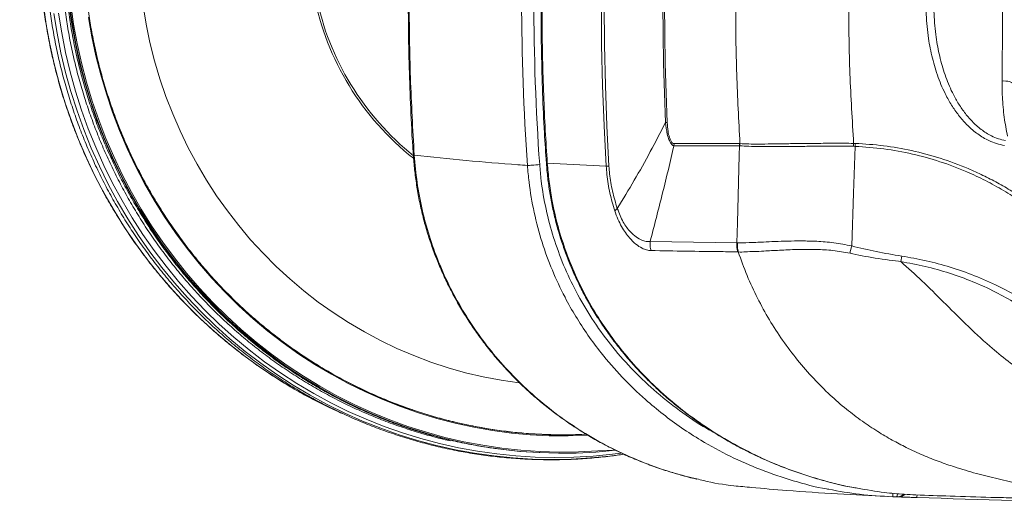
# Model space of a CAD drawing. Header units: millimetres. Extents: x 69081 to 158617, y -37521 to -9534.
# Tile 158 of 256: x 113583 to 113627, y -20061 to -20038. Entities that reach past the tile are written whole.
import ezdxf

# ---------------------------------------------------------------- set-up
doc = ezdxf.new("R2010")
doc.units = ezdxf.units.MM
doc.layers.add('ARCH_wyposażenie', color=8, linetype='Continuous', lineweight=9)
doc.layers.add('JS_DACH', color=3, linetype='Continuous')
doc.layers.add('R-----OP', color=1, linetype='Continuous')
doc.styles.add('SŁAWKA', font='simplex.shx', dxfattribs={"height": 12.5})

# ---------------------------------------------------------------- blocks, each defined once
blk = doc.blocks.new('MASZYNA MYJĄCA')
at = {"layer": 'ARCH_wyposażenie'}
for p, q in [((22.51, -84.495), (22.522, -84.122)), ((22.51, -84.495), (22.51, -84.495)), ((11.886, -85.561), (11.635, -85.519)), ((22.588, -85.749), (22.582, -85.923)), ((22.589, -85.691), (22.588, -85.747)), ((6.505, -87.703), (6.506, -87.623)), ((6.642, -87.633), (6.64, -87.709)), ((6.515, -92.889), (6.515, -92.872)), ((6.515, -95.869), (6.515, -92.889)), ((6.613, -92.875), (6.612, -92.891)), ((6.612, -92.891), (6.612, -95.872)), ((10.975, -96.958), (11.032, -93.011)), ((11.032, -93.011), (11.032, -92.984)), ((6.612, -95.872), (6.515, -95.869)), ((9.576, -98.564), (9.463, -98.45)), ((7.402, -101.633), (7.543, -98.955)), ((20.6, -100.949), (20.6, -100.923))]:
    blk.add_line(p, q, dxfattribs=at)
for points in [[(3.669, -80.954), (3.667, -80.867), (3.67, -80.78), (3.68, -80.697), (3.695, -80.622), (3.714, -80.559), (3.737, -80.511), (3.762, -80.48), (3.788, -80.467)], [(22.616, -84.824), (22.605, -84.824), (22.571, -84.823), (22.516, -84.821), (22.505, -84.82)], [(22.582, -85.923), (22.571, -85.922), (22.537, -85.921), (22.482, -85.919), (22.427, -85.917)], [(6.642, -87.633), (8.769, -87.708), (11.171, -87.793)], [(11.032, -93.011), (10.117, -92.986), (7.044, -92.903), (6.612, -92.891)], [(5.556, -96.257), (4.215, -96.308), (2.873, -96.345), (1.531, -96.367), (0.189, -96.374), (-1.154, -96.367), (-2.496, -96.345), (-3.838, -96.308), (-5.179, -96.257)], [(-5.178, -96.18), (-3.837, -96.231), (-2.495, -96.268), (-1.154, -96.29), (0.189, -96.298), (1.531, -96.29), (2.873, -96.268), (4.214, -96.231), (5.555, -96.18)], [(20.645, -98.145), (20.728, -98.784), (20.815, -99.662), (20.867, -100.543), (20.884, -101.426), (20.866, -102.308), (20.812, -103.189), (20.723, -104.067), (20.6, -104.942), (20.442, -105.811), (20.249, -106.673), (20.022, -107.528), (19.761, -108.374), (19.466, -109.209), (19.138, -110.033), (18.778, -110.844), (18.386, -111.641), (17.962, -112.422), (17.508, -113.188), (17.023, -113.935), (16.509, -114.665), (15.966, -115.374), (15.395, -116.063), (14.797, -116.73), (14.173, -117.374), (13.524, -117.994), (12.851, -118.59), (12.154, -119.161), (11.435, -119.704), (10.695, -120.221), (9.935, -120.71), (9.156, -121.17), (8.359, -121.601), (7.546, -122.001), (6.717, -122.372), (5.874, -122.711), (5.019, -123.018), (4.151, -123.293), (3.274, -123.536), (2.387, -123.746), (1.492, -123.922), (0.592, -124.066)], [(20.591, -98.289), (20.64, -98.668), (20.727, -99.543), (20.778, -100.421), (20.795, -101.3), (20.777, -102.179), (20.724, -103.057), (20.635, -103.932), (20.512, -104.803), (20.354, -105.669), (20.162, -106.528), (19.936, -107.38), (19.676, -108.222), (19.383, -109.055), (19.056, -109.875), (18.697, -110.683), (18.307, -111.477), (17.884, -112.256), (17.432, -113.018), (16.949, -113.763), (16.436, -114.49), (15.895, -115.196), (15.327, -115.882), (14.731, -116.547), (14.11, -117.189), (13.463, -117.807), (12.792, -118.4), (12.098, -118.969), (11.382, -119.51), (10.645, -120.025), (9.887, -120.512), (9.111, -120.971), (8.317, -121.4), (7.507, -121.799), (6.681, -122.168), (5.842, -122.505), (4.989, -122.812), (4.125, -123.086), (3.251, -123.328), (2.367, -123.537), (1.476, -123.713), (0.579, -123.855)], [(20.468, -98.526), (20.493, -99.336), (20.539, -100.21), (20.549, -101.086), (20.525, -101.961), (20.465, -102.834), (20.37, -103.705), (20.241, -104.571), (20.077, -105.432), (19.878, -106.286), (19.645, -107.132), (19.379, -107.969), (19.079, -108.795), (18.747, -109.609), (18.381, -110.41), (17.984, -111.197), (17.556, -111.969), (17.097, -112.723), (16.609, -113.46), (16.091, -114.178), (15.544, -114.877), (14.97, -115.554), (14.369, -116.209), (13.743, -116.841), (13.092, -117.449), (12.416, -118.032), (11.718, -118.59), (10.998, -119.121), (10.257, -119.624), (9.497, -120.099), (8.718, -120.546), (7.922, -120.963), (7.109, -121.35), (6.282, -121.706), (5.441, -122.031), (4.588, -122.324), (3.723, -122.584), (2.849, -122.813), (1.966, -123.008), (1.076, -123.17), (0.18, -123.298)], [(-7.164, -98.828), (-5.327, -98.924), (-3.489, -98.992), (-1.651, -99.033), (0.188, -99.047), (2.028, -99.033), (3.866, -98.992), (5.704, -98.924), (7.541, -98.828)], [(7.543, -98.955), (5.706, -99.051), (3.867, -99.12), (2.028, -99.161), (0.188, -99.175), (-1.651, -99.161), (-3.491, -99.12), (-5.329, -99.051), (-7.166, -98.955)], [(19.736, -99.859), (19.785, -99.817), (19.812, -100.68), (19.804, -101.544), (19.76, -102.407), (19.682, -103.267), (19.568, -104.124), (19.419, -104.976), (19.235, -105.821), (19.018, -106.659), (18.766, -107.488), (18.48, -108.306), (18.161, -109.113), (17.81, -109.907), (17.426, -110.687), (17.01, -111.452), (16.564, -112.2), (16.088, -112.931), (15.582, -113.643), (15.047, -114.335), (14.484, -115.006), (13.895, -115.655), (13.279, -116.281), (12.639, -116.884), (11.974, -117.461), (11.286, -118.012), (10.576, -118.537), (9.845, -119.034), (9.095, -119.502), (8.326, -119.942), (7.539, -120.352), (6.737, -120.732), (5.919, -121.081), (5.088, -121.398), (4.245, -121.683), (3.39, -121.936), (2.526, -122.156), (1.654, -122.343), (0.774, -122.496)], [(19.736, -99.859), (19.77, -100.7), (19.761, -101.562), (19.718, -102.424), (19.639, -103.282), (19.526, -104.137), (19.377, -104.988), (19.194, -105.831), (18.977, -106.668), (18.725, -107.495), (18.44, -108.312), (18.122, -109.117), (17.771, -109.91), (17.388, -110.688), (16.973, -111.452), (16.528, -112.199), (16.052, -112.928), (15.547, -113.639), (15.014, -114.33), (14.452, -114.999), (13.864, -115.647), (13.249, -116.272), (12.61, -116.873), (11.946, -117.449), (11.259, -117.999), (10.551, -118.523), (9.821, -119.019), (9.072, -119.487), (8.305, -119.926), (7.52, -120.335), (6.719, -120.714), (5.903, -121.062), (5.073, -121.379), (4.231, -121.664), (3.379, -121.916), (2.516, -122.136), (1.645, -122.322), (0.768, -122.475)], [(20.6, -100.923), (20.599, -101.099), (20.575, -101.976), (20.515, -102.851), (20.42, -103.724), (20.29, -104.592), (20.126, -105.455), (19.927, -106.311), (19.694, -107.159), (19.427, -107.997), (19.126, -108.825), (18.793, -109.641), (18.427, -110.444), (18.029, -111.232), (17.6, -112.005), (17.14, -112.761), (16.65, -113.5), (16.131, -114.22), (15.583, -114.919), (15.008, -115.598), (14.406, -116.254), (13.778, -116.888), (13.126, -117.497), (12.449, -118.082), (11.749, -118.64), (11.027, -119.172), (10.285, -119.677), (9.523, -120.153), (8.742, -120.601), (7.944, -121.019), (7.13, -121.406), (6.301, -121.763), (5.459, -122.089), (4.603, -122.382), (3.737, -122.644), (2.861, -122.872), (1.976, -123.068), (1.084, -123.23), (0.187, -123.359)], [(20.6, -100.949), (20.599, -101.124), (20.575, -102.001), (20.515, -102.877), (20.42, -103.749), (20.29, -104.618), (20.126, -105.48), (19.927, -106.336), (19.694, -107.184), (19.427, -108.023), (19.126, -108.85), (18.793, -109.666), (18.427, -110.469), (18.029, -111.258), (17.6, -112.031), (17.14, -112.787), (16.65, -113.526), (16.131, -114.245), (15.583, -114.945), (15.008, -115.623), (14.406, -116.28), (13.778, -116.913), (13.126, -117.523), (12.449, -118.107), (11.749, -118.666), (11.027, -119.198), (10.285, -119.703), (9.523, -120.179), (8.742, -120.626), (7.944, -121.044), (7.13, -121.432), (6.301, -121.789), (5.459, -122.114), (4.603, -122.408), (3.737, -122.669), (2.861, -122.898), (1.976, -123.094), (1.084, -123.256), (0.187, -123.385)], [(7.402, -101.633), (7.405, -101.67), (7.405, -101.676)], [(7.511, -102.535), (7.509, -102.496), (7.505, -102.445), (7.501, -102.384), (7.496, -102.315), (7.49, -102.238), (7.484, -102.155), (7.478, -102.068), (7.472, -101.98)], [(0.249, -120.015), (1.09, -119.874), (1.924, -119.699), (2.75, -119.491), (3.566, -119.249), (4.371, -118.975), (5.163, -118.668), (5.942, -118.329), (6.705, -117.959), (7.451, -117.558), (8.179, -117.128), (8.888, -116.668), (9.576, -116.18), (10.243, -115.664), (10.887, -115.122), (11.506, -114.554), (12.1, -113.962), (12.668, -113.346), (13.209, -112.707), (13.722, -112.048), (14.206, -111.368), (14.659, -110.669), (15.082, -109.952), (15.474, -109.218), (15.833, -108.47), (16.159, -107.707), (16.453, -106.932), (16.712, -106.146), (16.937, -105.35), (17.127, -104.546), (17.282, -103.734), (17.402, -102.917), (17.404, -102.901)], [(18.687, -111.188), (18.499, -111.589), (18.1, -112.381), (17.669, -113.156), (17.208, -113.915), (16.717, -114.656), (16.196, -115.378), (15.646, -116.08), (15.069, -116.761), (14.465, -117.42), (13.835, -118.055), (13.18, -118.667), (12.501, -119.253), (11.799, -119.814), (11.075, -120.348), (10.33, -120.854), (9.565, -121.332), (8.782, -121.781), (7.981, -122.201), (7.164, -122.589), (6.332, -122.948), (5.487, -123.274), (4.629, -123.569), (3.759, -123.831), (2.88, -124.061), (1.993, -124.257), (1.098, -124.42), (0.197, -124.549)]]:
    blk.add_lwpolyline(points, dxfattribs=at)
for centre, radius, start, end in [((22.111, -85.678), 0.478, 358.5127, 39.376), ((6.515, -89.029), 1.326, 84.581, 90.4437), ((6.479, -88.957), 1.334, 82.968, 88.8152), ((11.796, -85.81), 2.079, 252.5101, 261.9975), ((6.543, -93.518), 0.647, 83.7953, 92.4522), ((6.548, -93.535), 0.647, 84.3491, 92.9698), ((11.14, -91.943), 1.074, 264.2505, 286.0574), ((2.682, -98.974), 4.861, 0.2194, 1.7257), ((-1.275, -100.924), 21.875, 0.0005, 6.2919), ((-2.684, -99.891), 12.598, 281.211, 321.5693), ((-2.683, -99.895), 12.5, 281.5472, 321.2769)]:
    blk.add_arc(centre, radius, start, end, dxfattribs=at)
for major_axis, ratio in [((0, 122.845), 0.927184), ((0, 123.401), 0.927866)]:
    blk.add_ellipse((0, 20.601), major_axis=major_axis, ratio=ratio, start_param=3.075945, end_param=3.207241, dxfattribs=at)
blk.add_open_spline([(22.97, -67.27), (22.929, -73.123), (22.812, -78.975), (22.616, -84.824)], degree=3, dxfattribs=at)
for points, knots in [([(22.68, -74.254), (22.672, -74.562), (22.656, -75.166), (22.593, -76.031), (22.498, -76.981), (22.366, -78.004), (22.191, -79.088), (21.997, -80.124), (21.777, -81.129), (21.529, -82.117), (21.266, -83.006), (20.986, -83.814), (20.697, -84.55), (20.367, -85.267), (20.001, -85.961), (19.607, -86.63), (19.14, -87.329), (18.59, -88.054), (17.944, -88.797), (17.2, -89.541), (16.367, -90.264), (15.474, -90.937), (14.532, -91.547), (13.548, -92.088), (12.517, -92.568), (11.799, -92.822), (11.438, -92.95)], [0, 0, 0, 0, 0.037787, 0.074341, 0.110065, 0.162605, 0.214276, 0.265293, 0.315593, 0.364863, 0.413708, 0.446721, 0.480866, 0.517118, 0.546391, 0.577838, 0.611597, 0.647942, 0.687189, 0.729551, 0.774059, 0.819459, 0.863717, 0.908649, 0.954074, 1, 1, 1, 1]), ([(11.886, -85.561), (12.176, -85.237), (12.764, -84.58), (13.726, -83.612), (14.737, -82.603), (15.651, -81.624), (16.432, -80.677), (17.074, -79.792), (17.594, -78.93), (17.989, -78.106), (18.268, -77.335), (18.464, -76.537), (18.496, -75.993), (18.512, -75.719)], [0, 0, 0, 0, 0.107686, 0.218525, 0.334939, 0.457684, 0.546452, 0.636412, 0.726923, 0.794939, 0.863051, 0.93128, 1, 1, 1, 1]), ([(11.635, -85.519), (11.699, -85.149), (11.827, -84.41), (12.128, -83.303), (12.512, -82.204), (12.97, -81.164), (13.484, -80.196), (14.05, -79.298), (14.681, -78.412), (15.172, -77.888), (15.407, -77.594), (15.407, -77.594)], [0, 0, 0, 0, 0.130491, 0.260975, 0.394302, 0.527621, 0.644427, 0.761228, 0.880616, 0.999999, 1, 1, 1, 1]), ([(15.691, -77.86), (15.452, -78.115), (14.976, -78.625), (14.34, -79.457), (13.765, -80.332), (13.242, -81.278), (12.783, -82.283), (12.396, -83.352), (12.087, -84.447), (11.953, -85.19), (11.886, -85.561)], [0, 0, 0, 0, 0.116136, 0.232283, 0.351396, 0.470518, 0.601329, 0.73215, 0.866071, 1, 1, 1, 1]), ([(22.617, -81.034), (22.622, -80.839), (22.637, -80.238), (22.648, -79.633), (22.656, -79.226)], [0, 0, 0, 0, 0.325873, 1, 1, 1, 1]), ([(9.709, -79.346), (9.52, -79.596), (9.143, -80.096), (8.641, -80.887), (8.189, -81.706), (7.737, -82.668), (7.319, -83.774), (6.97, -85.036), (6.73, -86.327), (6.672, -87.197), (6.642, -87.633)], [0, 0, 0, 0, 0.1011844, 0.2023709, 0.3052789, 0.4081893, 0.5538941, 0.6996078, 0.8497999, 1, 1, 1, 1]), ([(6.506, -87.623), (6.534, -87.197), (6.589, -86.344), (6.819, -85.055), (7.163, -83.766), (7.563, -82.686), (7.955, -81.821), (8.297, -81.158), (8.672, -80.506), (8.953, -80.084), (9.093, -79.873)], [0, 0, 0, 0, 0.159053, 0.318099, 0.481818, 0.645527, 0.733704, 0.821881, 0.910941, 1, 1, 1, 1]), ([(22.494, -84.871), (22.514, -84.352), (22.56, -83.206), (22.606, -81.619), (22.628, -80.545), (22.638, -80.088)], [0, 0, 0, 0, 0.322799, 0.712163, 1, 1, 1, 1]), ([(6.602, -80.847), (6.577, -80.967), (6.527, -81.208), (6.361, -81.621), (6.093, -82.069), (5.714, -82.513), (5.286, -82.895), (4.829, -83.219), (4.242, -83.555), (3.51, -83.872), (2.634, -84.137), (1.673, -84.324), (0.636, -84.421), (-0.465, -84.411), (-1.466, -84.297), (-2.356, -84.109), (-3.133, -83.868), (-3.799, -83.585), (-4.355, -83.279), (-4.808, -82.972), (-5.241, -82.608), (-5.635, -82.178), (-5.934, -81.719), (-6.134, -81.271), (-6.195, -80.988), (-6.225, -80.847)], [0, 0, 0, 0, 0.024632, 0.049275, 0.088106, 0.126987, 0.162517, 0.19818, 0.233768, 0.290527, 0.347543, 0.404416, 0.472291, 0.540384, 0.608253, 0.658822, 0.709495, 0.759992, 0.794639, 0.829354, 0.863952, 0.903098, 0.942196, 0.971109, 1, 1, 1, 1]), ([(-6.004, -80.792), (-5.973, -80.922), (-5.912, -81.182), (-5.717, -81.592), (-5.428, -82.012), (-5.048, -82.406), (-4.632, -82.739), (-4.196, -83.019), (-3.66, -83.299), (-3.018, -83.559), (-2.268, -83.778), (-1.409, -83.95), (-0.443, -84.054), (0.622, -84.064), (1.622, -83.975), (2.549, -83.804), (3.394, -83.563), (4.1, -83.273), (4.666, -82.965), (5.106, -82.668), (5.518, -82.32), (5.884, -81.913), (6.143, -81.503), (6.306, -81.124), (6.356, -80.903), (6.381, -80.792)], [0, 0, 0, 0, 0.028085, 0.056194, 0.094672, 0.133204, 0.167716, 0.202343, 0.236905, 0.287882, 0.339029, 0.390079, 0.459003, 0.52814, 0.59707, 0.654492, 0.712047, 0.769354, 0.804821, 0.840359, 0.875765, 0.913978, 0.952135, 0.976074, 1, 1, 1, 1]), ([(3.669, -80.954), (3.414, -80.951), (2.905, -80.946), (2.118, -80.941), (1.317, -80.937), (0.459, -80.935), (-0.37, -80.936), (-1.165, -80.938), (-1.88, -80.942), (-2.591, -80.947), (-3.058, -80.951), (-3.292, -80.954)], [0, 0, 0, 0, 0.112682, 0.225364, 0.340321, 0.455277, 0.589933, 0.69162, 0.793307, 0.896653, 1, 1, 1, 1]), ([(6.182, -80.709), (5.898, -80.761), (5.327, -80.867), (4.475, -80.947), (3.908, -80.952), (3.669, -80.954)], [0, 0, 0, 0, 0.3628379, 0.7312683, 1, 1, 1, 1]), ([(22.191, -87.523), (22.262, -87.117), (22.386, -86.415), (22.469, -85.527), (22.487, -85.049), (22.494, -84.871)], [0, 0, 0, 0, 0.462644, 0.800336, 1, 1, 1, 1]), ([(22.616, -84.824), (22.613, -84.912), (22.61, -84.999), (22.606, -85.125), (22.605, -85.167), (22.602, -85.248), (22.601, -85.287), (22.599, -85.362), (22.598, -85.399), (22.595, -85.468), (22.594, -85.501), (22.592, -85.594), (22.59, -85.647), (22.589, -85.691)], [0, 0, 0, 0, 0.25, 0.25, 0.375, 0.375, 0.5, 0.5, 0.625, 0.625, 0.75, 0.75, 1, 1, 1, 1]), ([(22.588, -85.749), (22.588, -85.748), (22.589, -85.718), (22.584, -85.659), (22.553, -85.551), (22.501, -85.482), (22.481, -85.375)], [0, 0, 0, 0, 0.003964, 0.273124, 0.533842, 1, 1, 1, 1]), ([(11.171, -87.793), (11.26, -87.421), (11.439, -86.678), (11.569, -85.906), (11.635, -85.519)], [0, 0, 0, 0, 0.499238, 1, 1, 1, 1]), ([(11.886, -85.561), (11.886, -85.561), (11.843, -85.821), (11.736, -86.792), (11.583, -87.509), (11.507, -87.868)], [0, 0, 0, 0, 0.000003, 0.499098, 1, 1, 1, 1]), ([(22.582, -85.923), (22.554, -86.428), (22.5, -87.406), (22.326, -88.37), (22.242, -88.836)], [0, 0, 0, 0, 0.516642, 1, 1, 1, 1]), ([(22.588, -85.749), (22.588, -85.748), (22.588, -85.745), (22.582, -85.738), (22.545, -85.724), (22.5, -85.713), (22.447, -85.706), (22.442, -85.706)], [0, 0, 0, 0, 0.003746, 0.258041, 0.504359, 0.952684, 1, 1, 1, 1]), ([(22.154, -92.346), (22.209, -91.812), (22.317, -90.506), (22.454, -88.44), (22.532, -86.915), (22.571, -86.158)], [0, 0, 0, 0, 0.259051, 0.632134, 1, 1, 1, 1]), ([(-6.128, -87.703), (-5.077, -87.767), (-2.973, -87.894), (0.187, -87.942), (3.349, -87.894), (5.452, -87.767), (6.505, -87.703)], [0, 0, 0, 0, 0.249844, 0.5, 0.749842, 1, 1, 1, 1]), ([(6.515, -92.872), (6.522, -92.745), (6.535, -92.492), (6.537, -92.012), (6.532, -91.459), (6.522, -90.832), (6.513, -90.144), (6.505, -89.393), (6.5, -88.583), (6.503, -87.996), (6.505, -87.703)], [0, 0, 0, 0, 0.1221, 0.244202, 0.370344, 0.496486, 0.620256, 0.744025, 0.872013, 1, 1, 1, 1]), ([(6.64, -87.709), (6.638, -87.993), (6.635, -88.56), (6.637, -89.364), (6.641, -90.125), (6.647, -90.822), (6.651, -91.444), (6.65, -91.994), (6.642, -92.483), (6.623, -92.744), (6.613, -92.875)], [0, 0, 0, 0, 0.123702, 0.247403, 0.375327, 0.503251, 0.625416, 0.747581, 0.873792, 1, 1, 1, 1]), ([(7.402, -101.633), (7.679, -101.609), (8.235, -101.562), (9.198, -101.41), (10.288, -101.162), (11.486, -100.779), (12.649, -100.3), (13.768, -99.727), (14.837, -99.064), (15.852, -98.318), (16.808, -97.497), (17.726, -96.58), (18.594, -95.565), (19.402, -94.453), (20.124, -93.282), (20.774, -92.023), (21.344, -90.679), (21.806, -89.249), (22.088, -88.192), (22.178, -87.61), (22.191, -87.523)], [0, 0, 0, 0, 0.037993, 0.075987, 0.13298, 0.190173, 0.247373, 0.304376, 0.3615, 0.418797, 0.476108, 0.533252, 0.595612, 0.658163, 0.720733, 0.783119, 0.851279, 0.919663, 0.988047, 1, 1, 1, 1]), ([(7.405, -101.676), (7.63, -101.657), (8.08, -101.62), (8.753, -101.524), (9.425, -101.399), (10.093, -101.243), (10.753, -101.056), (11.401, -100.84), (12.036, -100.595), (12.66, -100.32), (13.276, -100.015), (13.884, -99.68), (14.483, -99.314), (15.071, -98.919), (15.646, -98.495), (16.207, -98.043), (16.75, -97.565), (17.274, -97.061), (17.778, -96.535), (18.258, -95.987), (18.713, -95.419), (19.149, -94.827), (19.563, -94.212), (19.957, -93.571), (20.326, -92.912), (20.67, -92.235), (20.986, -91.541), (21.274, -90.833), (21.534, -90.112), (21.765, -89.379), (21.965, -88.636), (22.109, -88.018), (22.176, -87.645), (22.197, -87.524)], [0, 0, 0, 0, 0.03066, 0.061507, 0.092549, 0.123696, 0.154835, 0.185845, 0.216696, 0.24752, 0.278702, 0.310231, 0.342092, 0.374262, 0.406709, 0.439394, 0.472271, 0.505288, 0.53839, 0.571514, 0.604564, 0.637582, 0.671547, 0.705694, 0.740014, 0.77449, 0.809103, 0.843831, 0.878649, 0.913528, 0.948441, 0.983353, 1, 1, 1, 1]), ([(11.032, -92.984), (11.029, -92.818), (11.026, -92.568), (11.008, -92.152), (10.991, -91.765), (10.969, -91.29), (10.949, -90.709), (10.94, -90.073), (10.956, -89.371), (11.008, -88.608), (11.117, -88.065), (11.171, -87.793)], [0, 0, 0, 0, 0.155278, 0.233975, 0.312674, 0.422328, 0.531985, 0.644469, 0.756946, 0.877797, 1, 1, 1, 1]), ([(11.507, -87.868), (11.458, -88.13), (11.361, -88.652), (11.327, -89.467), (11.329, -90.289), (11.366, -91.088), (11.402, -91.731), (11.43, -92.231), (11.427, -92.632), (11.468, -92.829), (11.438, -92.95), (11.438, -92.95)], [0, 0, 0, 0, 0.118777, 0.237691, 0.386016, 0.534765, 0.683095, 0.78868, 0.894419, 0.999999, 1, 1, 1, 1]), ([(22.242, -88.836), (22.237, -88.869), (22.151, -89.415), (21.864, -90.452), (21.376, -91.92), (20.756, -93.325), (20.105, -94.521), (19.452, -95.532), (18.834, -96.375), (18.077, -97.286), (17.157, -98.239), (16.166, -99.1), (15.235, -99.792), (14.39, -100.342), (13.41, -100.895), (12.285, -101.421), (10.994, -101.894), (9.651, -102.249), (8.479, -102.452), (7.762, -102.514), (7.511, -102.535)], [0, 0, 0, 0, 0.004521, 0.076725, 0.148927, 0.2192, 0.289471, 0.337791, 0.386155, 0.434472, 0.502117, 0.569758, 0.61637, 0.663028, 0.709638, 0.772446, 0.835252, 0.90014, 0.965027, 1, 1, 1, 1]), ([(21.768, -94.833), (21.794, -94.734), (21.94, -94.181), (22.075, -93.349), (22.133, -92.613), (22.154, -92.346)], [0, 0, 0, 0, 0.121726, 0.680982, 1, 1, 1, 1]), ([(6.515, -92.872), (5.462, -92.928), (3.355, -93.04), (0.189, -93.082), (-2.977, -93.04), (-5.084, -92.928), (-6.138, -92.872)], [0, 0, 0, 0, 0.249879, 0.499999, 0.749878, 1, 1, 1, 1]), ([(11.438, -92.95), (11.371, -92.965), (11.238, -92.996), (11.101, -92.988), (11.032, -92.984)], [0, 0, 0, 0, 0.5, 1, 1, 1, 1]), ([(11.437, -92.975), (11.435, -93.224), (11.422, -94.54), (11.4, -95.855), (11.382, -96.921)], [0, 0, 0, 0, 0.189545, 1, 1, 1, 1]), ([(11.438, -92.95), (11.438, -92.95), (11.437, -92.957), (11.437, -92.966), (11.437, -92.975)], [0, 0, 0, 0, 0.000566, 1, 1, 1, 1]), ([(7.472, -101.98), (7.714, -101.959), (8.396, -101.9), (9.51, -101.706), (10.797, -101.364), (12.048, -100.908), (13.284, -100.329), (14.49, -99.618), (15.656, -98.777), (16.741, -97.835), (17.752, -96.789), (18.666, -95.636), (19.319, -94.691), (19.625, -94.119), (19.697, -93.985)], [0, 0, 0, 0, 0.047824, 0.134985, 0.222509, 0.310049, 0.397233, 0.491274, 0.585714, 0.680182, 0.774262, 0.872038, 0.970199, 1, 1, 1, 1]), ([(7.042, -107.684), (7.457, -107.647), (8.288, -107.573), (9.519, -107.337), (10.728, -107.011), (11.923, -106.582), (13.096, -106.049), (14.238, -105.412), (15.326, -104.686), (16.363, -103.868), (17.338, -102.956), (18.248, -101.957), (19.074, -100.889), (19.823, -99.744), (20.485, -98.524), (21.049, -97.233), (21.486, -96.001), (21.682, -95.189), (21.768, -94.833)], [0, 0, 0, 0, 0.059522, 0.119237, 0.178954, 0.238478, 0.300686, 0.363102, 0.425526, 0.487744, 0.552074, 0.616616, 0.681165, 0.745505, 0.812683, 0.880088, 0.947496, 1, 1, 1, 1]), ([(21.485, -95.925), (21.533, -95.766), (21.635, -95.431), (21.725, -95.088), (21.777, -94.842), (21.777, -94.839)], [0, 0, 0, 0, 0.2916182, 0.9885078, 1, 1, 1, 1]), ([(5.555, -96.18), (5.69, -96.171), (5.928, -96.154), (6.212, -96.093), (6.39, -96.024), (6.496, -95.949), (6.509, -95.896), (6.515, -95.869)], [0, 0, 0, 0, 0.304348, 0.533568, 0.685533, 0.842865, 1, 1, 1, 1]), ([(5.556, -96.257), (5.556, -96.242), (5.555, -96.212), (5.555, -96.19), (5.555, -96.18)], [0, 0, 0, 0, 0.5, 1, 1, 1, 1]), ([(6.612, -95.872), (6.612, -95.872), (6.612, -95.907), (6.577, -95.959), (6.464, -96.048), (6.268, -96.13), (6.029, -96.192), (5.777, -96.229), (5.63, -96.257), (5.556, -96.257), (5.556, -96.257)], [0, 0, 0, 0, 0.000004, 0.160301, 0.321144, 0.474877, 0.702562, 0.851188, 0.999996, 1, 1, 1, 1]), ([(9.463, -98.45), (9.041, -98.192), (8.205, -97.681), (6.903, -96.949), (6.002, -96.486), (5.556, -96.257)], [0, 0, 0, 0, 0.34092, 0.674051, 1, 1, 1, 1]), ([(6.612, -95.872), (7.33, -96.043), (8.799, -96.392), (10.239, -96.766), (10.975, -96.958)], [0, 0, 0, 0, 0.488938, 1, 1, 1, 1]), ([(7.045, -107.725), (7.095, -107.722), (7.372, -107.705), (7.885, -107.65), (8.579, -107.553), (9.275, -107.422), (9.959, -107.261), (10.628, -107.071), (11.285, -106.851), (11.933, -106.602), (12.575, -106.322), (13.209, -106.011), (13.833, -105.67), (14.444, -105.301), (15.04, -104.905), (15.62, -104.481), (16.181, -104.032), (16.722, -103.56), (17.239, -103.065), (17.735, -102.548), (18.209, -102.008), (18.663, -101.445), (19.094, -100.859), (19.501, -100.253), (19.884, -99.627), (20.241, -98.984), (20.57, -98.326), (20.872, -97.653), (21.142, -96.969), (21.347, -96.392), (21.45, -96.041), (21.485, -95.925)], [0, 0, 0, 0, 0.007642, 0.04192, 0.077765, 0.113465, 0.148875, 0.183878, 0.218401, 0.253433, 0.288742, 0.324304, 0.360083, 0.396042, 0.432135, 0.468314, 0.504528, 0.54071, 0.576805, 0.612776, 0.649007, 0.685468, 0.722137, 0.758984, 0.795975, 0.833073, 0.870237, 0.907422, 0.94457, 0.981652, 1, 1, 1, 1]), ([(9.463, -98.45), (9.463, -98.45), (9.572, -98.388), (9.802, -98.342), (10.088, -98.181), (10.334, -98.024), (10.573, -97.824), (10.778, -97.593), (10.911, -97.34), (10.975, -97.165), (10.975, -96.958), (10.975, -96.958), (10.975, -96.958)], [0, 0, 0, 0, 0.000002, 0.103883, 0.207869, 0.310838, 0.413922, 0.577384, 0.741121, 0.870546, 0.999998, 1, 1, 1, 1]), ([(11.382, -96.921), (11.376, -96.986), (11.364, -97.115), (11.273, -97.344), (11.103, -97.606), (10.855, -97.863), (10.575, -98.081), (10.29, -98.26), (9.959, -98.427), (9.703, -98.519), (9.576, -98.564)], [0, 0, 0, 0, 0.126951, 0.253879, 0.415923, 0.577741, 0.681875, 0.785928, 0.892994, 1, 1, 1, 1]), ([(11.382, -96.921), (11.316, -96.937), (11.182, -96.969), (11.044, -96.961), (10.975, -96.958)], [0, 0, 0, 0, 0.5, 1, 1, 1, 1]), ([(-20.967, -116.235), (-20.948, -116.258), (-20.747, -116.499), (-20.341, -116.938), (-19.749, -117.551), (-19.132, -118.141), (-18.494, -118.708), (-17.835, -119.253), (-17.155, -119.774), (-16.457, -120.27), (-15.74, -120.742), (-15.006, -121.188), (-14.255, -121.607), (-13.489, -122), (-12.709, -122.365), (-11.916, -122.702), (-11.11, -123.011), (-10.293, -123.292), (-9.466, -123.543), (-8.631, -123.764), (-7.787, -123.956), (-6.937, -124.118), (-6.081, -124.249), (-5.221, -124.351), (-4.357, -124.421), (-3.492, -124.461), (-2.625, -124.47), (-1.759, -124.449), (-0.894, -124.396), (-0.031, -124.313), (0.827, -124.2), (1.681, -124.056), (2.529, -123.882), (3.37, -123.678), (4.203, -123.444), (5.026, -123.181), (5.839, -122.889), (6.64, -122.569), (7.428, -122.22), (8.203, -121.843), (8.963, -121.439), (9.707, -121.009), (10.435, -120.552), (11.145, -120.07), (11.836, -119.563), (12.508, -119.032), (13.159, -118.478), (13.789, -117.9), (14.397, -117.301), (14.981, -116.681), (15.542, -116.04), (16.078, -115.38), (16.59, -114.702), (17.075, -114.006), (17.533, -113.293), (17.965, -112.564), (18.368, -111.821), (18.744, -111.064), (19.091, -110.294), (19.408, -109.513), (19.696, -108.72), (19.953, -107.918), (20.181, -107.108), (20.378, -106.29), (20.543, -105.466), (20.678, -104.636), (20.781, -103.803), (20.853, -102.966), (20.894, -102.127), (20.902, -101.287), (20.88, -100.448), (20.825, -99.61), (20.748, -98.842), (20.676, -98.355), (20.645, -98.145)], [0, 0, 0, 0, 0.0015027, 0.0156018, 0.0297033, 0.0438073, 0.0579138, 0.0720226, 0.0861339, 0.1002475, 0.1143634, 0.1284814, 0.1426016, 0.1567237, 0.1708478, 0.1849737, 0.1991014, 0.2132306, 0.2273613, 0.2414934, 0.2556267, 0.2697611, 0.2838964, 0.2980326, 0.3121695, 0.326307, 0.3404448, 0.3545829, 0.3687212, 0.3828593, 0.3969973, 0.411135, 0.4252721, 0.4394087, 0.4535444, 0.4676793, 0.4818132, 0.4959458, 0.5100772, 0.5242071, 0.5383354, 0.552462, 0.5665869, 0.5807098, 0.5948307, 0.6089495, 0.6230659, 0.6371802, 0.6512921, 0.6654016, 0.6795086, 0.6936131, 0.7077151, 0.7218146, 0.7359115, 0.750006, 0.7640981, 0.7781878, 0.7922752, 0.8063604, 0.8204436, 0.8345248, 0.8486041, 0.8626818, 0.8767581, 0.8908329, 0.9049067, 0.9189795, 0.9330517, 0.9471233, 0.9611946, 0.9752658, 0.9893371, 1, 1, 1, 1]), ([(7.541, -98.828), (7.658, -98.819), (7.91, -98.8), (8.294, -98.746), (8.69, -98.669), (9.082, -98.571), (9.336, -98.49), (9.463, -98.45)], [0, 0, 0, 0, 0.177781, 0.380431, 0.583101, 0.791535, 1, 1, 1, 1]), ([(9.576, -98.564), (9.311, -98.643), (8.911, -98.763), (8.349, -98.869), (7.937, -98.927), (7.667, -98.946), (7.543, -98.955)], [0, 0, 0, 0, 0.40571, 0.613691, 0.821653, 1, 1, 1, 1]), ([(19.736, -99.859), (19.747, -100.125), (19.768, -100.663), (19.761, -101.473), (19.724, -102.289), (19.656, -103.102), (19.556, -103.913), (19.424, -104.719), (19.262, -105.52), (19.069, -106.315), (18.845, -107.102), (18.59, -107.88), (18.306, -108.649), (17.992, -109.406), (17.65, -110.152), (17.278, -110.885), (16.879, -111.604), (16.451, -112.309), (15.997, -112.997), (15.517, -113.668), (15.011, -114.321), (14.48, -114.956), (13.925, -115.571), (13.346, -116.166), (12.745, -116.739), (12.122, -117.29), (11.478, -117.818), (10.814, -118.322), (10.131, -118.803), (9.431, -119.258), (8.712, -119.687), (7.978, -120.09), (7.229, -120.467), (6.466, -120.816), (5.689, -121.137), (4.901, -121.429), (4.102, -121.694), (3.293, -121.929), (2.476, -122.134), (1.652, -122.31), (0.821, -122.456), (-0.015, -122.572), (-0.855, -122.658), (-1.697, -122.713), (-2.541, -122.737), (-3.385, -122.732), (-4.229, -122.695), (-5.071, -122.628), (-5.909, -122.531), (-6.743, -122.403), (-7.571, -122.246), (-8.393, -122.058), (-9.207, -121.841), (-10.012, -121.595), (-10.807, -121.32), (-11.591, -121.016), (-12.362, -120.684), (-13.12, -120.324), (-13.864, -119.937), (-14.592, -119.524), (-15.304, -119.085), (-15.998, -118.62), (-16.673, -118.13), (-17.33, -117.617), (-17.965, -117.079), (-18.469, -116.625), (-18.754, -116.343), (-18.842, -116.255)], [0, 0, 0, 0, 0.015186, 0.030709, 0.046231, 0.061754, 0.077276, 0.092799, 0.108321, 0.123844, 0.139366, 0.154889, 0.170411, 0.185933, 0.201455, 0.216978, 0.2325, 0.248022, 0.263544, 0.279066, 0.294588, 0.310109, 0.325631, 0.341153, 0.356674, 0.372196, 0.387717, 0.403239, 0.41876, 0.434282, 0.449803, 0.465324, 0.480845, 0.496366, 0.511887, 0.527408, 0.542929, 0.55845, 0.573971, 0.589492, 0.605013, 0.620534, 0.636054, 0.651575, 0.667096, 0.682617, 0.698138, 0.713658, 0.729179, 0.7447, 0.760221, 0.775742, 0.791262, 0.806783, 0.822304, 0.837825, 0.853346, 0.868867, 0.884388, 0.899909, 0.91543, 0.930951, 0.946472, 0.961994, 0.977515, 0.993036, 1, 1, 1, 1]), ([(-7.025, -101.621), (-5.951, -101.688), (-3.801, -101.823), (-0.565, -101.886), (2.675, -101.861), (5.333, -101.764), (6.907, -101.664), (7.402, -101.633)], [0, 0, 0, 0, 0.223778, 0.447571, 0.672258, 0.896946, 1, 1, 1, 1]), ([(-7.031, -101.66), (-6.777, -101.679), (-5.992, -101.739), (-4.653, -101.81), (-2.993, -101.875), (-1.269, -101.913), (0.525, -101.922), (2.363, -101.904), (4.205, -101.852), (5.885, -101.778), (6.944, -101.706), (7.405, -101.675)], [0, 0, 0, 0, 0.052878, 0.163463, 0.278399, 0.397825, 0.52164, 0.650844, 0.779522, 0.904126, 1, 1, 1, 1]), ([(7.042, -107.684), (7.125, -106.898), (7.29, -105.327), (7.432, -103.611), (7.501, -102.681), (7.511, -102.535)], [0, 0, 0, 0, 0.457503, 0.915026, 1, 1, 1, 1]), ([(-19.953, -116.335), (-19.982, -116.355), (-19.762, -116.594), (-19.327, -117.02), (-18.71, -117.598), (-18.068, -118.151), (-17.407, -118.682), (-16.725, -119.189), (-16.025, -119.672), (-15.307, -120.129), (-14.572, -120.56), (-13.821, -120.965), (-13.055, -121.344), (-12.276, -121.694), (-11.483, -122.017), (-10.679, -122.311), (-9.865, -122.577), (-9.04, -122.813), (-8.208, -123.02), (-7.368, -123.197), (-6.521, -123.345), (-5.67, -123.462), (-4.815, -123.549), (-3.957, -123.605), (-3.098, -123.631), (-2.238, -123.626), (-1.379, -123.591), (-0.522, -123.525), (0.332, -123.429), (1.182, -123.303), (2.026, -123.146), (2.864, -122.96), (3.694, -122.744), (4.516, -122.498), (5.328, -122.224), (6.128, -121.921), (6.917, -121.589), (7.692, -121.23), (8.453, -120.844), (9.2, -120.431), (9.929, -119.991), (10.642, -119.526), (11.337, -119.036), (12.012, -118.522), (12.667, -117.984), (13.302, -117.423), (13.915, -116.84), (14.505, -116.235), (15.072, -115.61), (15.614, -114.965), (16.132, -114.302), (16.624, -113.62), (17.09, -112.922), (17.53, -112.207), (17.941, -111.477), (18.325, -110.733), (18.68, -109.976), (19.006, -109.207), (19.303, -108.427), (19.57, -107.637), (19.806, -106.837), (20.013, -106.03), (20.187, -105.217), (20.321, -104.473), (20.382, -104), (20.408, -103.801)], [0, 0, 0, 0, 0.002549, 0.018708, 0.034868, 0.051028, 0.067188, 0.083348, 0.099508, 0.115669, 0.131829, 0.14799, 0.16415, 0.180311, 0.196472, 0.212633, 0.228794, 0.244955, 0.261116, 0.277277, 0.293439, 0.3096, 0.325761, 0.341923, 0.358084, 0.374245, 0.390407, 0.406568, 0.42273, 0.438891, 0.455052, 0.471214, 0.487375, 0.503536, 0.519697, 0.535859, 0.55202, 0.568181, 0.584342, 0.600502, 0.616663, 0.632824, 0.648984, 0.665145, 0.681305, 0.697466, 0.713626, 0.729786, 0.745945, 0.762105, 0.778265, 0.794424, 0.810584, 0.826743, 0.842902, 0.859061, 0.87522, 0.891378, 0.907537, 0.923696, 0.939854, 0.956012, 0.972171, 0.988329, 1, 1, 1, 1]), ([(-20.159, -116.318), (-20.081, -116.403), (-19.812, -116.696), (-19.328, -117.174), (-18.709, -117.751), (-18.068, -118.305), (-17.407, -118.836), (-16.725, -119.343), (-16.025, -119.825), (-15.307, -120.283), (-14.572, -120.714), (-13.821, -121.119), (-13.055, -121.497), (-12.276, -121.848), (-11.483, -122.17), (-10.679, -122.465), (-9.865, -122.73), (-9.04, -122.967), (-8.208, -123.174), (-7.368, -123.351), (-6.521, -123.498), (-5.67, -123.615), (-4.815, -123.702), (-3.957, -123.758), (-3.098, -123.784), (-2.238, -123.78), (-1.379, -123.744), (-0.522, -123.679), (0.332, -123.582), (1.182, -123.456), (2.026, -123.3), (2.864, -123.113), (3.694, -122.897), (4.516, -122.652), (5.328, -122.377), (6.128, -122.074), (6.917, -121.743), (7.692, -121.384), (8.453, -120.997), (9.2, -120.584), (9.929, -120.145), (10.642, -119.68), (11.337, -119.19), (12.012, -118.675), (12.667, -118.137), (13.302, -117.576), (13.915, -116.993), (14.505, -116.389), (15.072, -115.764), (15.614, -115.119), (16.132, -114.455), (16.624, -113.774), (17.09, -113.075), (17.53, -112.36), (17.941, -111.631), (18.325, -110.887), (18.68, -110.13), (19.006, -109.361), (19.303, -108.58), (19.57, -107.79), (19.805, -106.991), (19.959, -106.41), (20.027, -106.094), (20.036, -106.049)], [0, 0, 0, 0, 0.006937, 0.023721, 0.040506, 0.05729, 0.074074, 0.090859, 0.107644, 0.124428, 0.141213, 0.157998, 0.174783, 0.191569, 0.208354, 0.225139, 0.241925, 0.25871, 0.275496, 0.292282, 0.309067, 0.325853, 0.342639, 0.359425, 0.376211, 0.392997, 0.409783, 0.426568, 0.443354, 0.46014, 0.476926, 0.493712, 0.510498, 0.527283, 0.544069, 0.560855, 0.57764, 0.594426, 0.611211, 0.627997, 0.644782, 0.661567, 0.678352, 0.695137, 0.711922, 0.728706, 0.745491, 0.762275, 0.77906, 0.795844, 0.812628, 0.829412, 0.846196, 0.862979, 0.879763, 0.896546, 0.913329, 0.930112, 0.946895, 0.963678, 0.980461, 0.997244, 1, 1, 1, 1]), ([(-7.044, -107.726), (-6.972, -107.73), (-6.626, -107.756), (-5.892, -107.796), (-4.61, -107.861), (-2.981, -107.918), (-1.12, -107.953), (0.74, -107.956), (2.6, -107.929), (4.458, -107.868), (5.94, -107.799), (6.801, -107.741), (7.045, -107.724)], [0, 0, 0, 0, 0.015468, 0.07373, 0.156416, 0.288566, 0.420564, 0.552451, 0.684368, 0.81633, 0.948116, 1, 1, 1, 1]), ([(-7.042, -107.685), (-5.872, -107.749), (-3.531, -107.879), (-0.01, -107.925), (3.517, -107.88), (5.867, -107.749), (7.042, -107.684)], [0, 0, 0, 0, 0.249474, 0.498951, 0.749478, 1, 1, 1, 1]), ([(-21.144, -116.206), (-20.97, -116.413), (-20.615, -116.834), (-20.049, -117.446), (-19.453, -118.048), (-18.834, -118.627), (-18.194, -119.185), (-17.533, -119.719), (-16.853, -120.23), (-16.153, -120.716), (-15.436, -121.177), (-14.701, -121.612), (-13.951, -122.021), (-13.185, -122.403), (-12.406, -122.757), (-11.613, -123.084), (-10.809, -123.382), (-9.994, -123.652), (-9.169, -123.892), (-8.336, -124.103), (-7.495, -124.285), (-6.648, -124.436), (-5.796, -124.558), (-4.939, -124.649), (-4.08, -124.709), (-3.219, -124.74), (-2.358, -124.739), (-1.497, -124.708), (-0.638, -124.647), (0.218, -124.555), (1.07, -124.433), (1.917, -124.28), (2.758, -124.098), (3.591, -123.886), (4.415, -123.645), (5.23, -123.375), (6.034, -123.076), (6.826, -122.748), (7.605, -122.393), (8.371, -122.01), (9.121, -121.601), (9.855, -121.165), (10.572, -120.703), (11.271, -120.217), (11.951, -119.705), (12.611, -119.17), (13.251, -118.612), (13.869, -118.032), (14.464, -117.43), (15.037, -116.808), (15.585, -116.165), (16.109, -115.504), (16.607, -114.825), (17.079, -114.128), (17.524, -113.415), (17.942, -112.687), (18.331, -111.943), (18.625, -111.339), (18.779, -110.979), (18.823, -110.875)], [0, 0, 0, 0, 0.0170023, 0.0347433, 0.0524844, 0.0702257, 0.0879671, 0.1057085, 0.1234502, 0.141192, 0.1589339, 0.1766759, 0.1944181, 0.2121604, 0.2299027, 0.2476452, 0.2653877, 0.2831304, 0.3008731, 0.3186159, 0.3363587, 0.3541016, 0.3718446, 0.3895876, 0.4073306, 0.4250737, 0.4428167, 0.4605598, 0.4783029, 0.496046, 0.5137891, 0.5315321, 0.5492751, 0.5670181, 0.5847611, 0.602504, 0.6202468, 0.6379895, 0.6557322, 0.6734748, 0.6912173, 0.7089597, 0.726702, 0.7444442, 0.7621863, 0.7799282, 0.7976701, 0.8154118, 0.8331533, 0.8508948, 0.8686361, 0.8863772, 0.9041182, 0.9218591, 0.9395998, 0.9573404, 0.9750808, 0.9928211, 1, 1, 1, 1])]:
    blk.add_open_spline(points, degree=3, knots=knots, dxfattribs=at)

msp = doc.modelspace()

# ---------------------------------------------------------------- block references
at = {"layer": 'JS_DACH', "rotation": 270.0000000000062}
msp.add_blockref('MASZYNA MYJĄCA', (113708.2234, -20037.6197), dxfattribs=at)

# ---------------------------------------------------------------- texts
at = {"layer": 'R-----OP', "insert": (113574.4549, -20006.3591), "char_height": 30, "width": 261.963804, "attachment_point": 1, "style": 'SŁAWKA'}
msp.add_mtext('{\\fArial|b0|i0|c238|p34;\\C251;pom. gosp.}', dxfattribs=at)

doc.saveas('drawing.dxf')
